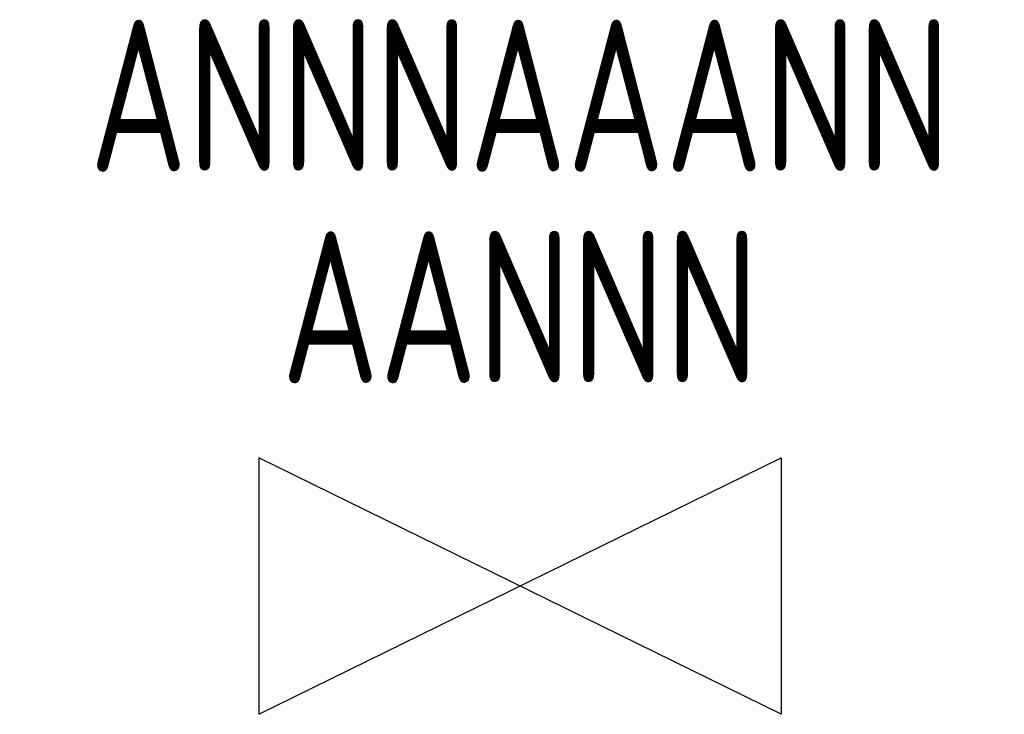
# Model space of a CAD drawing. Header units: millimetres. Extents: x 472 to 1299, y 510 to 798.
# Tile 57 of 69: x 1125 to 1136, y 591 to 599. Entities that reach past the tile are written whole.
import ezdxf
from ezdxf.enums import TextEntityAlignment as Align

# ---------------------------------------------------------------- set-up
doc = ezdxf.new("R2010")
doc.units = ezdxf.units.MM
doc.header["$LTSCALE"] = 4
doc.layers.add('KKS_1', color=7, linetype='Continuous', lineweight=5)
doc.styles.get("Standard").update_dxf_attribs({"font": 'ISOCP.SHX'})

# ---------------------------------------------------------------- blocks, each defined once
blk = doc.blocks.new('ZO_R_2')
at = {"linetype": 'Continuous'}
blk.add_lwpolyline([(3.096, 1.52), (3.096, -1.52), (-3.096, 1.52), (-3.096, -1.52), (3.096, 1.52)], dxfattribs=at)
at = {"layer": 'KKS_1', "color": 7, "width": 0.8}
for tag, p in [('KKS_1_POCZ', (0, 4.917)), ('KKS_1_KONIEC', (0, 2.408))]:
    blk.add_attdef(tag, text='', height=1.8, dxfattribs=at).set_placement(p, align=Align.CENTER)
at = {"layer": 'KKS_1', "color": 7, "width": 0.8, "flags": 1}
blk.add_attdef('OPIS', (-6.34, -0.071), '', height=1.5, dxfattribs=at)
blk.add_attdef('KKS_1_PEŁNY', text='', height=2.5, dxfattribs=at).set_placement((0, -3.937), align=Align.CENTER)

msp = doc.modelspace()

# ---------------------------------------------------------------- block references
msp.add_blockref('ZO_R_2', (1130.465, 592.684)).add_auto_attribs({'KKS_1_KONIEC': 'AANNN', 'KKS_1_POCZ': 'ANNNAAANN'})

doc.saveas('drawing.dxf')
